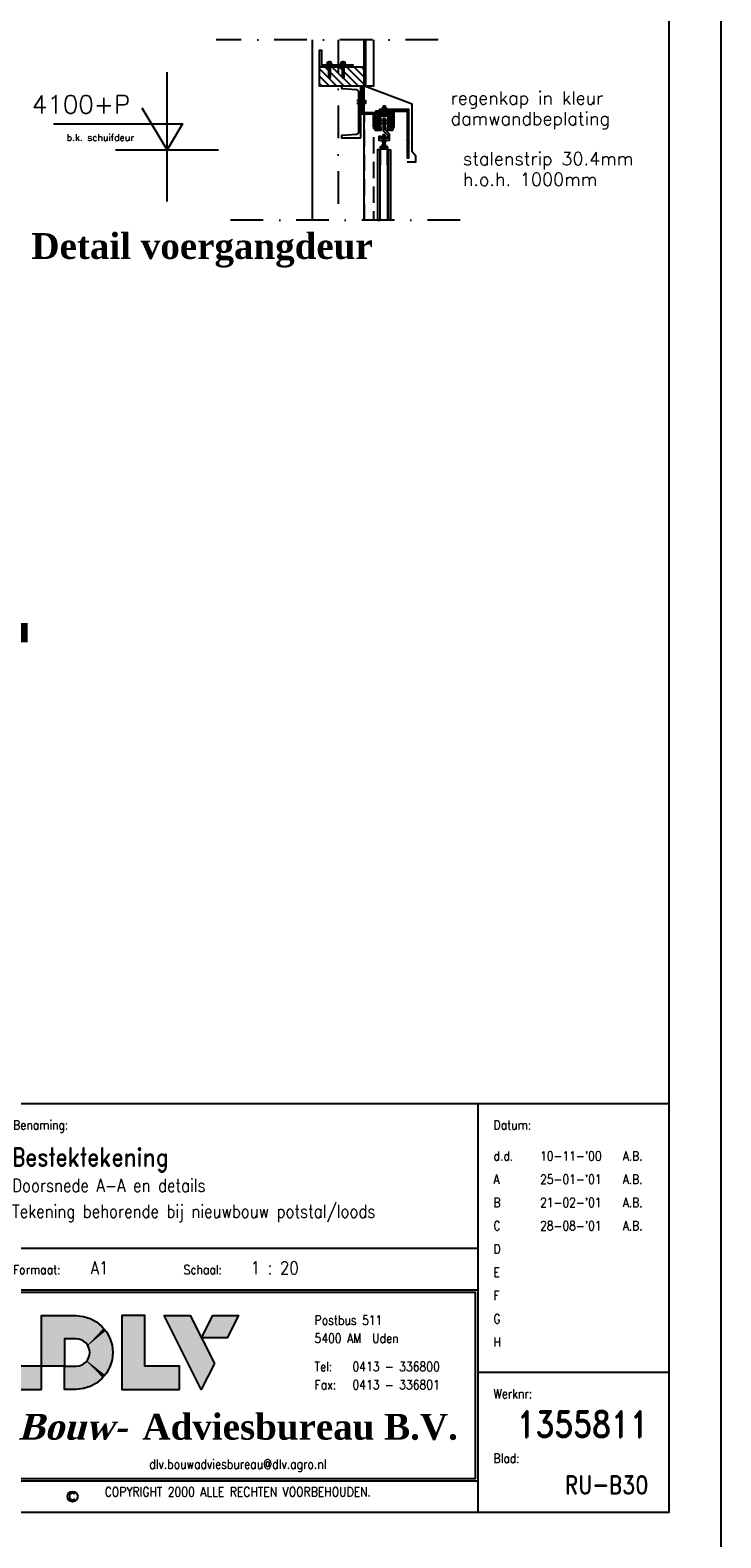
# Model space of a CAD drawing. Extents: x 0 to 38100, y 0 to 35640.
# Tile 35 of 42: x 22546 to 25220, y 23860 to 29696. Entities that reach past the tile are written whole.
import ezdxf
from ezdxf.enums import TextEntityAlignment as Align

# ---------------------------------------------------------------- set-up
doc = ezdxf.new("R2010")
doc.units = 0
doc.header["$LTSCALE"] = 20
doc.header["$PDMODE"] = 1
doc.header["$PDSIZE"] = -3
doc.linetypes.add('DASHDOT2', pattern=[12.7, 6.35, -3.175, 0, -3.175])
doc.linetypes.add('HIDDEN2', pattern=[4.7625, 3.175, -1.5875])
doc.layers.get('0').update_dxf_attribs({"linetype": 'CONTINUOUS'})
for name, color, linetype in [('A--A28H-_F-2--', 9, 'CONTINUOUS'), ('A--L$1A-_AFBREEKLIJN', 1, 'DASHDOT2'), ('A--L$2A-', 7, 'CONTINUOUS'), ('A--L$2A-_F123-', 1, 'CONTINUOUS'), ('A--L$4A-', 7, 'CONTINUOUS'), ('A--L$4A-_F123-', 7, 'CONTINUOUS'), ('A--L21--_F123-', 1, 'CONTINUOUS'), ('A--L28--', 7, 'CONTINUOUS'), ('A--L28--_F-23-', 7, 'CONTINUOUS'), ('A--L28H-_F-23-', 7, 'CONTINUOUS'), ('A--L28S-_F123-', 1, 'CONTINUOUS'), ('A--L31--_F123-', 7, 'CONTINUOUS'), ('A--M$1A-_F123-_MAATV', 7, 'CONTINUOUS'), ('A--M$1A-_F123-_PEILM', 7, 'CONTINUOUS'), ('A--T$1A-_F123-_01', 7, 'CONTINUOUS'), ('A--T$1A-_F123-_0_13MM', 8, 'CONTINUOUS'), ('A--T$1A-_F123-_0_25MM', 2, 'CONTINUOUS'), ('A--T$1A-_F123-_0_35MM', 3, 'CONTINUOUS'), ('A--T$4A-_F123-', 2, 'CONTINUOUS'), ('A--T$4B-_F123-', 2, 'CONTINUOUS'), ('A--T$4C-_F123-', 7, 'CONTINUOUS'), ('X--LR---_CP', 7, 'CONTINUOUS')]:
    doc.layers.add(name, color=color, linetype=linetype)
doc.styles.add('0_13', font='ROMANS.shx', dxfattribs={"height": 26})
doc.styles.add('0_25', font='ROMANS.shx', dxfattribs={"height": 50})
doc.styles.add('0_35', font='ROMANS.shx', dxfattribs={"height": 70})
doc.styles.add('DLV5', font='TIMESBD.TTF')
doc.styles.add('ONDERH1', font='romand.shx', dxfattribs={"width": 0.85, "height": 2.5})
doc.styles.add('ONDERH2', font='romand.shx', dxfattribs={"width": 0.85, "height": 1.8})
doc.styles.add('ST-01', font='TIMESBD.TTF', dxfattribs={"height": 5})

# ---------------------------------------------------------------- blocks, each defined once
blk = doc.blocks.new('QD28002-')
at = {"layer": 'A--L28--_F-23-', "color": 8, "linetype": 'CONTINUOUS'}
for p, q in [((-10.2, 0), (-10.2, 3)), ((10.3, 3), (-10.2, 3)), ((10.3, 0), (-10.2, 0)), ((-7.5, 10.5), (7.5, 10.5)), ((-7.5, 3), (-7.5, 10.5)), ((-3.8, 3), (-3.8, 10.5)), ((0, 15), (0, -54.5)), ((3.7, 3), (3.7, 10.5)), ((7.5, 3), (7.5, 10.5)), ((10.3, 0), (10.3, 3)), ((-1.9, 0), (-4.7, -1)), ((4.7, -2.2), (-4.7, -5.5)), ((4.7, -6.7), (-4.7, -10)), ((4.7, -11.2), (-4.7, -14.5)), ((4.7, -15.7), (-4.7, -19)), ((4.7, -20.2), (-4.7, -23.5)), ((4.7, -24.7), (-4.7, -28)), ((4.7, -29.2), (-4.7, -32.5)), ((4.7, -33.7), (-4.7, -37)), ((4.7, -38.2), (-4.7, -41.5)), ((4.7, -42.7), (-4.7, -46)), ((-3.2, 0), (-3.2, -46.3)), ((-3.2, -46.3), (-1.5, -50)), ((1.5, -50), (-1.5, -50)), ((3.2, -46.3), (1.5, -50)), ((3.2, 0), (3.2, -46.3))]:
    blk.add_line(p, q, dxfattribs=at)
for centre, major_axis, ratio, start_param, end_param in [((-5.6, 9), (-1.87, 0), 0.8, -3.141593, 0), ((0, 9), (-3.75, 0), 0.4, 3.141592, 6.283189), ((5.6, 9), (-1.87, 0), 0.8, -3.141593, 0)]:
    blk.add_ellipse(centre, major_axis=major_axis, ratio=ratio, start_param=start_param, end_param=end_param, dxfattribs=at)
at = {"layer": 'X--LR---_CP', "linetype": 'CONTINUOUS'}
blk.add_point((0, 0), dxfattribs=at)
blk = doc.blocks.new('QD20602-')
at = {"layer": 'A--L28--_F-23-', "color": 1, "linetype": 'CONTINUOUS'}
blk.add_lwpolyline([(-9, 121), (-9, -9), (56, -9), (56, -1), (-1, -1), (-1, -1), (-1, 121)], close=True, dxfattribs=at)
at = {"layer": 'X--LR---_CP', "linetype": 'CONTINUOUS'}
blk.add_point((0, 0), dxfattribs=at)
blk = doc.blocks.new('*X7')
at = {"color": 0}
for p, q in [((16538.7, 19791.4), (16608.4, 19861.1)), ((16538.7, 19819.7), (16580.2, 19861.1)), ((16538.7, 19848), (16551.9, 19861.1)), ((16538.7, 19763.1), (16613.7, 19838.1)), ((16538.7, 19734.8), (16613.7, 19809.8)), ((16538.7, 19706.6), (16613.7, 19781.6)), ((16546.6, 19686.1), (16613.7, 19753.3)), ((16574.9, 19686.1), (16613.7, 19725)), ((16603.2, 19686.1), (16613.7, 19696.7))]:
    blk.add_line(p, q, dxfattribs=at)
blk = doc.blocks.new('QD28H46-')
at = {"layer": 'A--L28H-_F-23-', "color": 2}
blk.add_lwpolyline([(0, 0), (0, 175), (75, 175), (75, 0)], close=True, dxfattribs=at)
at = {"layer": 'X--LR---_CP'}
blk.add_point((0, 0), dxfattribs=at)
at = {"layer": 'A--A28H-_F-2--'}
blk.add_blockref('*X7', (-16538.7, -19686.1), dxfattribs=at)
blk = doc.blocks.new('QD28027-')
at = {"layer": 'X--LR---_CP'}
blk.add_point((0, 0), dxfattribs=at)
at = {"layer": 'A--L28--', "color": 1, "linetype": 'CONTINUOUS', "extrusion": (0, 0, -1), "zscale": -1, "rotation": 2.87522143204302e-12}
blk.add_blockref('QD20602-', (9, 9), dxfattribs=at)
at = {"layer": 'A--L28--'}
blk.add_blockref('QD28H46-', (0, 0), dxfattribs=at)
at = {"layer": 'A--L28--', "color": 1, "linetype": 'CONTINUOUS', "extrusion": (0, 0, -1), "xscale": -1, "zscale": -1, "rotation": 269.9999999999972}
for p in [(8, 92), (8, 38.7)]:
    blk.add_blockref('QD28002-', p, dxfattribs=at)
blk = doc.blocks.new('QD20674-')
at = {"layer": 'A--L28--_F-23-', "color": 3, "linetype": 'CONTINUOUS'}
blk.add_lwpolyline([(0, -100), (0, 100), (75, 100), (75, 95.6, -0.391021), (70.9, 91.1), (16.3, 86.7, 0.39104), (8.5, 78.2), (8.5, -78.2, 0.39104), (16.3, -86.7), (70.9, -91.1, -0.391021), (75, -95.6), (75, -100)], format="xyb", close=True, dxfattribs=at)
at = {"layer": 'X--LR---_CP', "color": 4, "linetype": 'CONTINUOUS'}
for p in [(0, 0), (0, 0), (8.5, 0)]:
    blk.add_point(p, dxfattribs=at)
blk = doc.blocks.new('OT-PM-02')
at = {"layer": 'A--M$1A-_F123-_PEILM', "color": 1}
blk.add_line((10, 0), (-10, 0), dxfattribs=at)
at = {"layer": 'A--M$1A-_F123-_PEILM', "color": 2}
blk.add_lwpolyline([(22, 5), (-3, 5), (0, 0), (4.8, 8)], dxfattribs=at)
at = {"layer": 'A--T$1A-_F123-_0_13MM', "color": 8, "style": '0_13', "flags": 1}
blk.add_attdef('NULPUNT', text='', height=0.5, rotation=59.0362, dxfattribs=at).set_placement((2.4, 4), align=Align.BOTTOM_RIGHT)
at = {"layer": 'A--T$1A-_F123-_0_13MM', "color": 8, "style": '0_13'}
blk.add_attdef('BIJSCHRIFT', (6, 1.7), '', height=1.3, dxfattribs=at)
at = {"layer": 'A--T$1A-_F123-_0_35MM', "color": 3, "style": '0_35'}
blk.add_attdef('PEIL', (6, 7), '', height=3.5, dxfattribs=at)
blk = doc.blocks.new('KA-A1-2X')
at = {"layer": 'A--L$2A-_F123-'}
blk.add_lwpolyline([(0, 0), (0, 594), (1261, 594), (1261, 0)], close=True, dxfattribs=at)
at = {"layer": 'A--L$2A-_F123-', "color": 4}
blk.add_lwpolyline([(10, 10), (1251, 10), (1251, 584), (10, 584)], close=True, dxfattribs=at)
blk = doc.blocks.new('DLVLOGO')
at = {"layer": 'A--T$4C-_F123-', "color": 7, "linetype": 'CONTINUOUS'}
for points in [[(18.29, 7.13), (18.15, 5.69), (17.73, 4.35), (17.08, 3.14), (16.2, 2.09), (15.15, 1.22), (13.94, 0.56), (12.6, 0.14), (11.16, 0), (8.93, 0), (8.93, 4.47), (11.16, 4.47), (11.7, 4.52), (12.2, 4.67), (12.65, 4.92), (13.05, 5.25), (13.37, 5.64), (13.62, 6.09), (13.77, 6.59), (13.83, 7.13), (13.77, 7.67), (13.62, 8.17), (13.37, 8.62), (13.05, 9.02), (12.65, 9.34), (12.2, 9.59), (11.7, 9.74), (11.16, 9.8), (8.93, 9.8), (8.93, 4.47), (4.47, 4.47), (4.47, 14.26), (11.16, 14.26), (12.6, 14.11), (13.94, 13.7), (15.15, 13.04), (16.2, 12.17), (17.08, 11.11), (17.73, 9.9), (18.15, 8.57)], [(4.47, 0), (4.47, 4.47), (0, 4.47), (0, 0), (4.47, 0)]]:
    blk.add_lwpolyline(points, close=True, dxfattribs=at)
for points in [[(31.18, 0), (31.18, 4.47), (24.49, 4.47), (24.49, 14.26), (20.02, 14.26), (20.02, 0), (31.18, 0)], [(37.95, 4.99), (35.43, 0), (28.23, 14.26), (33.26, 14.26), (37.95, 4.99)], [(35.46, 9.94), (37.65, 14.26), (42.63, 14.26), (40.45, 9.94), (35.46, 9.94)]]:
    blk.add_lwpolyline(points, dxfattribs=at)
for points in [[(4.47, 4.47), (8.93, 4.47), (4.47, 14.26), (8.93, 9.8)], [(4.47, 14.26), (8.93, 9.8), (11.16, 14.26), (11.16, 9.8)], [(11.16, 14.26), (11.16, 9.8), (11.75, 14.2), (11.33, 9.78)], [(11.75, 14.2), (11.33, 9.78), (12.6, 14.11), (11.81, 9.71)], [(12.6, 14.11), (11.81, 9.71), (13.43, 13.86), (12.29, 9.54)], [(13.43, 13.86), (12.29, 9.54), (14.25, 13.53), (12.61, 9.36)], [(14.25, 13.53), (12.61, 9.36), (15.07, 13.09), (12.95, 9.1)], [(15.07, 13.09), (12.95, 9.1), (15.6, 12.67), (13.08, 8.98)], [(15.6, 12.67), (13.08, 8.98), (16.08, 12.27), (13.25, 8.77)], [(16.08, 12.27), (13.25, 8.77), (16.49, 11.82), (13.41, 8.56)], [(16.49, 11.82), (13.41, 8.56), (16.91, 11.31), (13.47, 8.44)], [(20.02, 14.26), (24.49, 14.26), (20.02, 0), (24.49, 4.47)], [(28.23, 14.26), (33.26, 14.26), (35.43, 0), (37.95, 4.99)], [(37.65, 14.26), (42.63, 14.26), (35.46, 9.94), (40.45, 9.94)], [(16.91, 11.31), (13.47, 8.44), (17.27, 10.75), (13.56, 8.27)], [(17.27, 10.75), (13.56, 8.27), (17.55, 10.25), (13.63, 8.13)], [(17.55, 10.25), (13.63, 8.13), (17.81, 9.66), (13.66, 8.03)], [(17.81, 9.66), (13.66, 8.03), (18, 9.04), (13.71, 7.86)], [(18, 9.04), (13.71, 7.86), (18.16, 8.41), (13.77, 7.66)], [(17.51, 3.95), (13.62, 6.09), (17.13, 3.24), (13.41, 5.71)], [(17.87, 4.81), (13.69, 6.34), (17.51, 3.95), (13.62, 6.09)], [(18.05, 5.38), (13.76, 6.55), (17.87, 4.81), (13.69, 6.34)], [(18.16, 5.83), (13.79, 6.75), (18.05, 5.38), (13.76, 6.55)], [(18.16, 8.41), (13.77, 7.66), (18.23, 7.77), (13.79, 7.51)], [(18.23, 7.77), (13.79, 7.51), (18.27, 6.89), (13.81, 7.35)], [(18.2, 6.23), (13.82, 7.09), (18.16, 5.83), (13.79, 6.75)], [(18.27, 6.89), (13.81, 7.35), (18.2, 6.23), (13.82, 7.09)], [(0, 4.47), (4.47, 4.47), (0, 0), (4.47, 0)], [(11.16, 0), (11.16, 4.47), (8.93, 0), (8.93, 4.47)], [(11.89, 0.07), (11.47, 4.5), (11.16, 0), (11.16, 4.47)], [(12.6, 0.14), (11.9, 4.58), (11.89, 0.07), (11.47, 4.5)], [(13.25, 0.35), (12.18, 4.67), (12.6, 0.14), (11.9, 4.58)], [(14.06, 0.63), (12.56, 4.87), (13.25, 0.35), (12.18, 4.67)], [(14.77, 1.01), (12.78, 5.03), (14.06, 0.63), (12.56, 4.87)], [(15.31, 1.35), (12.94, 5.16), (14.77, 1.01), (12.78, 5.03)], [(15.77, 1.73), (13.1, 5.31), (15.31, 1.35), (12.94, 5.16)], [(16.33, 2.24), (13.21, 5.45), (15.77, 1.73), (13.1, 5.31)], [(16.78, 2.79), (13.29, 5.55), (16.33, 2.24), (13.21, 5.45)], [(17.13, 3.24), (13.41, 5.71), (16.78, 2.79), (13.29, 5.55)], [(20.02, 0), (24.49, 4.47), (31.18, 0), (31.18, 4.47)]]:
    blk.add_solid(points, dxfattribs=at)
blk = doc.blocks.new('ST-NL-NO')
at = {"layer": 'A--L$4A-_F123-', "color": 3}
for p, q in [((-130, 79), (-130, 0)), ((-37, 0), (-37, 79)), ((-130, 43), (-37, 43)), ((-37, 6), (-130, 6))]:
    blk.add_line(p, q, dxfattribs=at)
at = {"layer": 'A--L$4A-_F123-', "color": 1}
for p, q in [((-190, 51), (-130, 51)), ((-37, 51), (-130, 51)), ((-130, 33), (-190, 33)), ((-130, 33), (-190, 33)), ((0, 27), (-37, 27))]:
    blk.add_line(p, q, dxfattribs=at)
at = {"layer": 'A--L$4A-_F123-', "color": 4}
blk.add_lwpolyline([(-190, 0), (0, 0), (0, 79), (-190, 79)], close=True, dxfattribs=at)
at = {"layer": 'A--L$4A-_F123-', "color": 1}
blk.add_lwpolyline([(-129.5, 6.5), (-37.5, 6.5), (-37.5, 42.5), (-129.5, 42.5)], close=True, dxfattribs=at)
at = {"layer": 'A--T$4B-_F123-', "color": 2, "linetype": 'CONTINUOUS'}
blk.add_circle((-115.5, 3), 1, dxfattribs=at)
blk.add_arc((-115.5, 3), 0.622, 45, 315, dxfattribs=at)
blk.add_blockref('DLVLOGO', (-126, 23.74))
at = {"layer": 'A--T$4A-_F123-', "linetype": 'CONTINUOUS', "width": 0.85, "flags": 8}
for tag, p, height, style in [('NAAM', (-187, 69), 2.5, 'ONDERH1'), ('ADRES', (-187, 65), 2.5, 'ONDERH1'), ('DATUM', (-25, 68), 1.8, 'ONDERH2'), ('TEK', (-9, 68), 1.8, 'ONDERH2'), ('BENAMING-2', (-127.19, 61.95), 2.5, 'ONDERH1'), ('DATUMA', (-25, 63.5), 1.8, 'ONDERH2'), ('TEKA', (-9, 63.5), 1.8, 'ONDERH2'), ('POST-PLAATS', (-187, 61), 2.5, 'ONDERH1'), ('TELEFOONNR', (-175, 57), 2.5, 'ONDERH1'), ('BENAMING-3', (-127.19, 56.95), 2.5, 'ONDERH1'), ('DATUMB', (-25, 59), 1.8, 'ONDERH2'), ('TEKB', (-9, 59), 1.8, 'ONDERH2'), ('FAX', (-175, 53), 2.5, 'ONDERH1'), ('DATUMC', (-25, 54.5), 1.8, 'ONDERH2'), ('TEKC', (-9, 54.5), 1.8, 'ONDERH2'), ('DATUMD', (-25, 50), 1.8, 'ONDERH2'), ('TEKD', (-9, 50), 1.8, 'ONDERH2'), ('FORMAAT', (-112, 46), 2.5, 'ONDERH1'), ('SCH1', (-81, 46), 2.5, 'ONDERH1'), ('SCH2', (-66, 46), 2.5, 'ONDERH1'), ('SCH3', (-51, 46), 2.5, 'ONDERH1'), ('DATUME', (-25, 45.5), 1.8, 'ONDERH2'), ('TEKE', (-9, 45.5), 1.8, 'ONDERH2'), ('BOUWADRES', (-187, 41), 2.5, 'ONDERH1'), ('DATUMF', (-25, 41), 1.8, 'ONDERH2'), ('TEKF', (-9, 41), 1.8, 'ONDERH2'), ('PLAATS-BOUW', (-187, 37), 2.5, 'ONDERH1'), ('DATUMG', (-25, 36.5), 1.8, 'ONDERH2'), ('TEKG', (-9, 36.5), 1.8, 'ONDERH2'), ('DATUMH', (-25, 32), 1.8, 'ONDERH2'), ('TEKH', (-9, 32), 1.8, 'ONDERH2'), ('NAAM-PROJ', (-187, 23), 2.5, 'ONDERH1'), ('TEAM', (-187, 19), 2.5, 'ONDERH1'), ('ADRES-TEAM', (-187, 15), 2.5, 'ONDERH1'), ('POST-PLAATS-TEAM', (-187, 11), 2.5, 'ONDERH1'), ('TELEFOONNR-TEAM', (-175, 7), 2.5, 'ONDERH1'), ('FAX-TEAM', (-175, 3), 2.5, 'ONDERH1')]:
    blk.add_attdef(tag, p, '', height=height, dxfattribs=dict(at, style=style))
at = {"layer": 'A--T$4A-_F123-', "color": 3, "linetype": 'CONTINUOUS', "style": 'ONDERH1', "width": 0.85, "flags": 8}
blk.add_attdef('BENAMING-1', (-127.19, 66.95), '', height=3.5, dxfattribs=at)
at = {"layer": 'A--T$4A-_F123-', "color": 4, "linetype": 'CONTINUOUS', "style": 'ONDERH1', "width": 0.85, "flags": 8}
blk.add_attdef('WERKNR', text='', height=5, dxfattribs=at).set_placement((-4, 14.5), align=Align.RIGHT)
at = {"layer": 'A--T$4A-_F123-', "color": 3, "linetype": 'CONTINUOUS', "style": 'ONDERH1', "width": 0.85, "flags": 8}
blk.add_attdef('TEKNR', text='', height=3.5, dxfattribs=at).set_placement((-4, 3.5), align=Align.RIGHT)
at = {"layer": 'A--T$4B-_F123-', "linetype": 'CONTINUOUS', "style": 'ONDERH2', "width": 0.85}
for s, p in [('Opdrachtgever:', (-187, 74)), ('Benaming:', (-127, 74)), ('Datum:', (-34, 74)), ('d.d.', (-34, 68)), ('A', (-34, 63.5)), ('Tel:', (-187, 57)), ('B', (-34, 59)), ('C', (-34, 54.5)), ('Fax:', (-187, 53)), ('D', (-34, 50)), ('Bouwplaats:', (-187, 46)), ('Formaat:', (-127, 46)), ('Schaal:', (-94, 46)), ('E', (-34, 45.5)), ('F', (-34, 41)), ('G', (-34, 36.5)), ('H', (-34, 32)), ('Projectleider/correspondentie: ', (-187, 28)), ('Werknr:', (-34, 22)), ('Tel:', (-187, 7)), ('Blad:', (-34, 9.5)), ('Fax:', (-187, 3))]:
    blk.add_text(s, height=1.8, dxfattribs=at).set_placement(p)
at = {"layer": 'A--T$4B-_F123-', "color": 2, "linetype": 'CONTINUOUS', "style": 'ONDERH2', "width": 0.85}
for s, p in [('Postbus 511', (-68.65, 36.23)), ('5400 AM  Uden', (-68.65, 32.73)), ('Tel:', (-68.65, 27.24)), ('0413 - 336800', (-61.32, 27.24)), ('Fax:', (-68.65, 23.74)), ('0413 - 336801', (-61.32, 23.74))]:
    blk.add_text(s, height=1.8, dxfattribs=at).set_placement(p)
blk.add_text('dlv.bouwadviesbureau@dlv.agro.nl', height=1.8, dxfattribs=at).set_placement((-83.5, 9), align=Align.MIDDLE)
blk.add_text('COPYRIGHT 2000 ALLE RECHTEN VOORBEHOUDEN.', height=1.8, dxfattribs=at).set_placement((-83.5, 3), align=Align.CENTER)
at = {"layer": 'A--T$4C-_F123-', "color": 7, "linetype": 'CONTINUOUS', "style": 'ST-01', "oblique": 15}
blk.add_text('Bouw-', height=5, dxfattribs=at).set_placement((-126, 14))
at = {"layer": 'A--T$4C-_F123-', "color": 7, "linetype": 'CONTINUOUS', "style": 'ST-01'}
blk.add_text('Adviesbureau B.V.', height=5, dxfattribs=at).set_placement((-101.97, 14))

msp = doc.modelspace()

# ---------------------------------------------------------------- hatches: boundary and pattern name
at = {"layer": 'A--L31--_F123-'}
msp.add_hatch(color=256, dxfattribs=at).paths.add_polyline_path([(23930.7, 29175.3), (23930.7, 29238.1), (23900.7, 29238.1), (23900.7, 29175.3), (23902.7, 29175.3), (23902.7, 29236.1), (23928.7, 29236.1), (23928.7, 29175.3)])

# ---------------------------------------------------------------- linework, layer by layer
at = {"linetype": 'CONTINUOUS'}
msp.add_lwpolyline([(23825.7, 29478.7), (23832.7, 29478.7), (23832.7, 29376.6), (23954.5, 29376.6), (23954.5, 29323.4), (23947.2, 29307.7), (23928.8, 29307.7), (23928.8, 29312.8), (23943.2, 29312.8), (23948.2, 29323.6), (23948.2, 29370.3), (23882, 29370.3), (23882, 29323.6), (23887.1, 29312.8), (23904.2, 29312.8), (23904.2, 29307.7), (23883.1, 29307.7), (23875.7, 29323.4), (23875.7, 29370.3), (23832, 29370.3), (23825.7, 29370.3), (23825.7, 29478.7)], close=True, dxfattribs=at)
at = {"layer": 'A--L$1A-_AFBREEKLIJN', "color": 1, "linetype": 'DASHDOT2'}
for p, q in [((24125.7, 29658.2), (23265.7, 29658.2)), ((24210.7, 28960.2), (23265.7, 28960.2))]:
    msp.add_line(p, q, dxfattribs=at)
at = {"layer": 'A--L21--_F123-', "color": 8, "linetype": 'CONTINUOUS'}
msp.add_line((23845.7, 29478.7), (23845.7, 29658.2), dxfattribs=at)
at = {"layer": 'A--L21--_F123-', "color": 1, "linetype": 'CONTINUOUS'}
for points in [[(23875.7, 29658.2), (23875.7, 29478.7), (23840.7, 29478.7), (23840.7, 29658.2)], [(24005.7, 29185.9), (24039, 29185.9), (24039, 29207.5), (24025.1, 29225), (24025.1, 29408.7), (23840.7, 29478.7), (23840.7, 29629.5)]]:
    msp.add_lwpolyline(points, dxfattribs=at)
at = {"layer": 'A--L21--_F123-', "color": 1, "linetype": 'HIDDEN2'}
msp.add_lwpolyline([(23840.7, 28960.2), (23840.7, 29376.6), (23875.7, 29376.6), (23875.7, 28960.2)], dxfattribs=at)
at = {"layer": 'A--L28S-_F123-', "color": 1}
for p, q in [((23639, 28960.2), (23639, 29658.2)), ((23839, 28960.2), (23839, 29658.2))]:
    msp.add_line(p, q, dxfattribs=at)
at = {"layer": 'A--L28S-_F123-', "color": 8, "linetype": 'DASHDOT2'}
msp.add_line((23739, 29658.2), (23739, 28960.2), dxfattribs=at)
at = {"layer": 'A--L31--_F123-'}
for p, q in [((23912.8, 29346.5), (23904.2, 29346.5)), ((23912.8, 29334.5), (23904.2, 29334.5)), ((23928.8, 29346.5), (23920.3, 29346.5)), ((23928.8, 29334.5), (23920.3, 29334.5))]:
    msp.add_line(p, q, dxfattribs=at)
at = {"layer": 'A--L31--_F123-', "color": 7, "linetype": 'CONTINUOUS'}
for points in [[(23810.7, 29412.5), (23845, 29412.5), (23845, 29421.5), (23810.7, 29421.5)], [(23954.5, 29382.6), (24005.7, 29382.6), (24005.7, 29201.1), (24011.7, 29201.1), (24011.7, 29388.6), (23964, 29388.6), (23898, 29388.6), (23898, 29382.7)], [(23921.5, 29366.6), (23921.5, 29400.9), (23912.5, 29400.9), (23912.5, 29366.6)]]:
    msp.add_lwpolyline(points, dxfattribs=at)
for points in [[(23839.2, 29424.3), (23832.7, 29424.3), (23832.7, 29409.7), (23839.2, 29409.7)], [(23954.5, 29382.6), (23882.7, 29382.6), (23882.7, 29376.6), (23954.5, 29376.6)], [(23924.3, 29388.6), (23909.7, 29388.6), (23909.7, 29395.1), (23924.3, 29395.1)]]:
    msp.add_lwpolyline(points, close=True, dxfattribs=at)
at = {"layer": 'A--L31--_F123-'}
for points in [[(23928.8, 29312.8), (23928.8, 29320.3), (23938.4, 29320.3), (23940.7, 29325.3), (23940.7, 29362.8), (23889.5, 29362.8), (23889.5, 29325.3), (23891.8, 29320.3), (23904.2, 29320.3), (23904.2, 29312.8), (23887.1, 29312.8), (23882, 29323.6), (23882, 29370.3), (23948.2, 29370.3), (23948.2, 29323.6), (23943.2, 29312.8), (23928.8, 29312.8)], [(23920.3, 29354), (23912.8, 29354), (23912.8, 29306.6), (23929.4, 29289.9), (23929.4, 29277.8), (23903.6, 29277.8), (23903.6, 29284.6), (23896.1, 29284.6), (23896.1, 29270.3), (23936.9, 29270.3), (23936.9, 29293), (23920.3, 29309.7)], [(23930.7, 29244.7), (23900.7, 29244.7), (23900.7, 29238.1), (23930.7, 29238.1)], [(23930.7, 29175.3), (23930.7, 29238.1), (23900.7, 29238.1), (23900.7, 29175.3), (23902.7, 29175.3), (23902.7, 29236.1), (23928.7, 29236.1), (23928.7, 29175.3)], [(23923, 29252.1), (23908.4, 29252.1), (23908.4, 29244.7), (23923, 29244.7)], [(23923.1, 29284.3), (23908.5, 29284.3), (23908.5, 29277.8), (23923.1, 29277.8)], [(23923.1, 29270.3), (23908.5, 29270.3), (23908.5, 29262.9), (23923.1, 29262.9)], [(23920.2, 29290.1), (23911.2, 29290.1), (23911.2, 29277.8), (23920.2, 29277.8)], [(23920.2, 29262.9), (23911.2, 29262.9), (23911.2, 29252.1), (23920.2, 29252.1)], [(23890.7, 28960.2), (23900.7, 28960.2), (23900.7, 29233.1), (23890.7, 29233.1)], [(23899.7, 28960.2), (23900.7, 28960.2), (23900.7, 29233.1), (23899.7, 29233.1)], [(23940.7, 28960.2), (23930.7, 28960.2), (23930.7, 29233.1), (23940.7, 29233.1)], [(23931.7, 28960.2), (23930.7, 28960.2), (23930.7, 29233.1), (23931.7, 29233.1)]]:
    msp.add_lwpolyline(points, close=True, dxfattribs=at)
for points in [[(23904.2, 29323.1), (23904.2, 29356.8, 0.592178), (23895, 29356.8), (23895, 29323.1, 0.592178)], [(23938, 29323.1), (23938, 29356.8, 0.592178), (23928.8, 29356.8), (23928.8, 29323.1, 0.592178)]]:
    msp.add_lwpolyline(points, format="xyb", close=True, dxfattribs=at)
at = {"layer": 'A--M$1A-_F123-_MAATV', "color": 1, "linetype": 'CONTINUOUS'}
msp.add_line((23075.7, 29033.1), (23075.7, 29533.1), dxfattribs=at)
at = {"layer": 'A--M$1A-_F123-_MAATV', "color": 1, "const_width": 75}
msp.add_lwpolyline([(20546.6, 27364.1), (22536.6, 27364.1)], dxfattribs=at)
at = {"layer": 'A--T$1A-_F123-_0_25MM', "color": 1, "linetype": 'CONTINUOUS'}
for points in [[(23976.9, 29427, 0, 13, 0), (24017.5, 29427, 0, 0, 0), (24017.5, 29427, 0, 0, 0), (24144.6, 29427, 0, 0, 0)], [(24011.7, 29266.3, 0, 13, 0), (24041.9, 29240.2, 0, 0, 0), (24105.1, 29191.3, 0, 0, 0), (24192.3, 29191.3, 0, 0, 0)]]:
    msp.add_lwpolyline(points, format="xyseb", dxfattribs=at)

# ---------------------------------------------------------------- block references
at = {"layer": 'A--L$2A-', "xscale": 20, "yscale": 20}
msp.add_blockref('KA-A1-2X', (0, 23760), dxfattribs=at)
at = {"layer": 'A--L$4A-'}
ref = msp.add_blockref('ST-NL-NO', (25020, 23960), dxfattribs=dict(at, xscale=20, yscale=20))
ref.add_attrib('WERKNR', '1355811', dxfattribs={"layer": 'A--T$4A-_F123-', "color": 4, "linetype": 'CONTINUOUS', "height": 100, "style": 'ONDERH1', "width": 0.85}).set_placement((24940, 24250), align=Align.RIGHT)
ref.add_attrib('TEKNR', 'RU-B30', dxfattribs={"layer": 'A--T$4A-_F123-', "color": 3, "linetype": 'CONTINUOUS', "height": 70, "style": 'ONDERH1', "width": 0.85}).set_placement((24940, 24030), align=Align.RIGHT)
ref.add_attrib('BENAMING-1', 'Bestektekening', (22476.2, 25299), dxfattribs={"layer": 'A--T$4A-_F123-', "color": 3, "linetype": 'CONTINUOUS', "height": 70, "style": 'ONDERH1', "width": 0.85})
ref.add_attrib('BENAMING-2', 'Doorsnede A-A en details', (22476.2, 25199), dxfattribs={"layer": 'A--T$4A-_F123-', "linetype": 'CONTINUOUS', "height": 50, "style": 'ONDERH1', "width": 0.85})
ref.add_attrib('BENAMING-3', 'Tekening behorende bij nieuwbouw potstal/loods', (22476.2, 25099), dxfattribs={"layer": 'A--T$4A-_F123-', "linetype": 'CONTINUOUS', "height": 50, "style": 'ONDERH1', "width": 0.85})
ref.add_attrib('FORMAAT', 'A1', (22780, 24880), dxfattribs={"layer": 'A--T$4A-_F123-', "linetype": 'CONTINUOUS', "height": 50, "style": 'ONDERH1', "width": 0.85})
ref.add_attrib('SCH1', '1 : 20', (23400, 24880), dxfattribs={"layer": 'A--T$4A-_F123-', "linetype": 'CONTINUOUS', "height": 50, "style": 'ONDERH1', "width": 0.85})
ref.add_attrib('DATUM', "10-11-'00", (24520, 25320), dxfattribs={"layer": 'A--T$4A-_F123-', "linetype": 'CONTINUOUS', "height": 36, "style": 'ONDERH2', "width": 0.85})
ref.add_attrib('TEK', 'A.B.', (24840, 25320), dxfattribs={"layer": 'A--T$4A-_F123-', "linetype": 'CONTINUOUS', "height": 36, "style": 'ONDERH2', "width": 0.85})
ref.add_attrib('NAAM', 'Facilitair Centrum Spaarnwoude', (21280, 25340), dxfattribs={"layer": 'A--T$4A-_F123-', "linetype": 'CONTINUOUS', "height": 50, "style": 'ONDERH1', "width": 0.85})
ref.add_attrib('ADRES', 'Kerkweg 4', (21280, 25260), dxfattribs={"layer": 'A--T$4A-_F123-', "linetype": 'CONTINUOUS', "height": 50, "style": 'ONDERH1', "width": 0.85})
ref.add_attrib('POST-PLAATS', '2002 RB  Spaarnwoude', (21280, 25180), dxfattribs={"layer": 'A--T$4A-_F123-', "linetype": 'CONTINUOUS', "height": 50, "style": 'ONDERH1', "width": 0.85})
ref.add_attrib('TELEFOONNR', '023 - 5202820', (21520, 25100), dxfattribs={"layer": 'A--T$4A-_F123-', "linetype": 'CONTINUOUS', "height": 50, "style": 'ONDERH1', "width": 0.85})
ref.add_attrib('FAX', '023 - 5376718', (21520, 25020), dxfattribs={"layer": 'A--T$4A-_F123-', "linetype": 'CONTINUOUS', "height": 50, "style": 'ONDERH1', "width": 0.85})
ref.add_attrib('BOUWADRES', 'Genieweg 50', (21280, 24780), dxfattribs={"layer": 'A--T$4A-_F123-', "linetype": 'CONTINUOUS', "height": 50, "style": 'ONDERH1', "width": 0.85})
ref.add_attrib('PLAATS-BOUW', '1981 LN  Velsen Zuid', (21280, 24700), dxfattribs={"layer": 'A--T$4A-_F123-', "linetype": 'CONTINUOUS', "height": 50, "style": 'ONDERH1', "width": 0.85})
ref.add_attrib('NAAM-PROJ', 'Ing. S. Broers (06-53169180)', (21280, 24420), dxfattribs={"layer": 'A--T$4A-_F123-', "linetype": 'CONTINUOUS', "height": 50, "style": 'ONDERH1', "width": 0.85})
ref.add_attrib('TEAM', 'DLV MG Bouw & Milieu West', (21280, 24340), dxfattribs={"layer": 'A--T$4A-_F123-', "linetype": 'CONTINUOUS', "height": 50, "style": 'ONDERH1', "width": 0.85})
ref.add_attrib('ADRES-TEAM', 'Tolweg 11', (21280, 24260), dxfattribs={"layer": 'A--T$4A-_F123-', "linetype": 'CONTINUOUS', "height": 50, "style": 'ONDERH1', "width": 0.85})
ref.add_attrib('POST-PLAATS-TEAM', '1681 ND  Zwaagdijk', (21280, 24180), dxfattribs={"layer": 'A--T$4A-_F123-', "linetype": 'CONTINUOUS', "height": 50, "style": 'ONDERH1', "width": 0.85})
ref.add_attrib('TELEFOONNR-TEAM', '0228 - 561900', (21520, 24100), dxfattribs={"layer": 'A--T$4A-_F123-', "linetype": 'CONTINUOUS', "height": 50, "style": 'ONDERH1', "width": 0.85})
ref.add_attrib('FAX-TEAM', '0228 - 567285', (21520, 24020), dxfattribs={"layer": 'A--T$4A-_F123-', "linetype": 'CONTINUOUS', "height": 50, "style": 'ONDERH1', "width": 0.85})
ref.add_attrib('DATUMA', "25-01-'01", (24520, 25230), dxfattribs={"layer": 'A--T$4A-_F123-', "linetype": 'CONTINUOUS', "height": 36, "style": 'ONDERH2', "width": 0.85})
ref.add_attrib('TEKA', 'A.B.', (24840, 25230), dxfattribs={"layer": 'A--T$4A-_F123-', "linetype": 'CONTINUOUS', "height": 36, "style": 'ONDERH2', "width": 0.85})
ref.add_attrib('DATUMB', "21-02-'01", (24520, 25140), dxfattribs={"layer": 'A--T$4A-_F123-', "linetype": 'CONTINUOUS', "height": 36, "style": 'ONDERH2', "width": 0.85})
ref.add_attrib('TEKB', 'A.B.', (24840, 25140), dxfattribs={"layer": 'A--T$4A-_F123-', "linetype": 'CONTINUOUS', "height": 36, "style": 'ONDERH2', "width": 0.85})
ref.add_attrib('DATUMC', "28-08-'01", (24520, 25050), dxfattribs={"layer": 'A--T$4A-_F123-', "linetype": 'CONTINUOUS', "height": 36, "style": 'ONDERH2', "width": 0.85})
ref.add_attrib('TEKC', 'A.B.', (24840, 25050), dxfattribs={"layer": 'A--T$4A-_F123-', "linetype": 'CONTINUOUS', "height": 36, "style": 'ONDERH2', "width": 0.85})
at = {"layer": 'A--L28--', "linetype": 'CONTINUOUS', "rotation": 270}
msp.add_blockref('QD28027-', (23665.7, 29553.7), dxfattribs=at)
at = {"layer": 'A--L28--', "color": 1, "linetype": 'CONTINUOUS', "xscale": -1}
msp.add_blockref('QD20674-', (23825.7, 29378.7), dxfattribs=at)
at = {"layer": 'A--M$1A-_F123-_PEILM', "color": 7, "linetype": 'CONTINUOUS'}
ref = msp.add_blockref('OT-PM-02', (23075.7, 29233.1), dxfattribs=dict(at, xscale=-20, yscale=20))
ref.add_attrib('PEIL', '4100+P', (22552.4, 29373.1), dxfattribs={"layer": 'A--T$1A-_F123-_0_35MM', "color": 3, "height": 70, "style": '0_35'})
ref.add_attrib('BIJSCHRIFT', 'b.k. schuifdeur', (22687.1, 29267.1), dxfattribs={"layer": 'A--T$1A-_F123-_0_13MM', "color": 8, "height": 26, "style": '0_13'})

# ---------------------------------------------------------------- texts
at = {"layer": 'A--T$1A-_F123-_01', "linetype": 'CONTINUOUS', "style": 'DLV5'}
msp.add_text('Detail voergangdeur', height=100, dxfattribs=at).set_placement((22550.7, 28810.2))
at = {"layer": 'A--T$1A-_F123-_0_25MM', "linetype": 'CONTINUOUS', "style": '0_25'}
for s, p in [('regenkap in kleur', (24173.5, 29408.5)), ('damwandbeplating', (24173.5, 29328.5)), ('stalenstrip 30.4mm', (24221.2, 29172.8)), ('h.o.h. 1000mm', (24221.2, 29092.8))]:
    msp.add_text(s, height=50, dxfattribs=at).set_placement(p)

doc.saveas('drawing.dxf')
